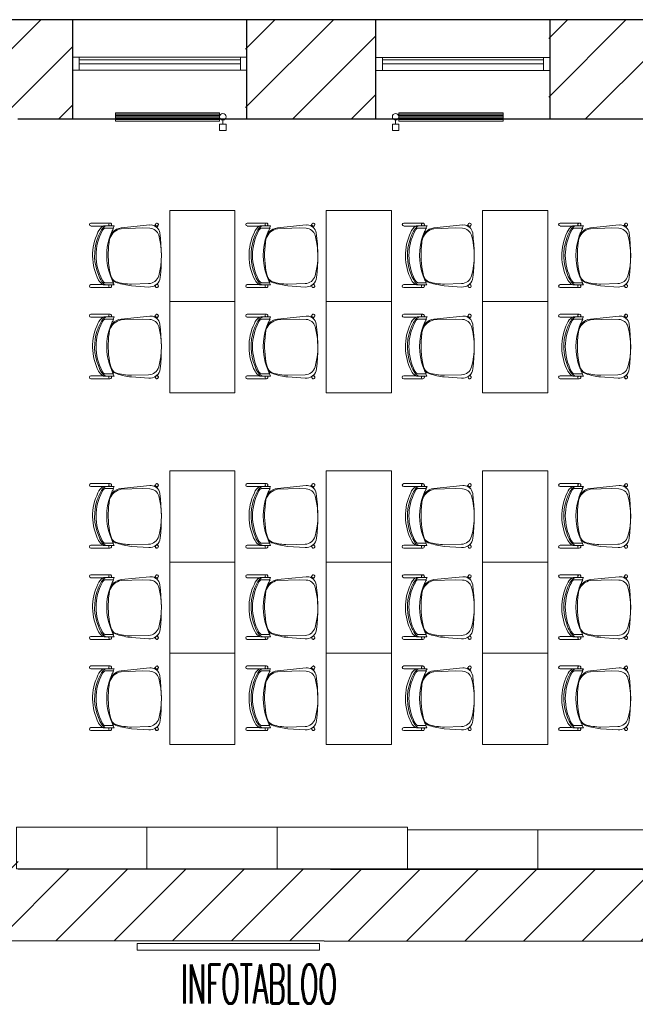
# Model space of a CAD drawing. Header units: millimetres. Extents: x 256092 to 341172, y 103077 to 145077.
# Tile 17 of 139: x 283023 to 287747, y 132937 to 140495. Entities that reach past the tile are written whole.
import ezdxf

# ---------------------------------------------------------------- set-up
doc = ezdxf.new("R2010")
doc.units = ezdxf.units.MM
for name, color, linetype, lineweight in [('2019_TEKST', 250, 'Continuous', 25), ('MÖÖBEL', 30, 'Continuous', 18), ('SEINA VIIRUTUS', 8, 'Continuous', 18), ('UUS AVATÄIDE', 105, 'Continuous', 18)]:
    doc.layers.add(name, color=color, linetype=linetype, lineweight=lineweight)
doc.layers.add('PIPE-H1-COMPONENT-', color=7, linetype='Continuous')
doc.layers.add('SEINAD', color=7, linetype='Continuous')
doc.styles.add('ROMANS', font='romans.shx', dxfattribs={"width": 0.5})
pattern_1 = [(45, (-1047627.23, 105532.54), (-224.5064, 224.5064), [])]

# ---------------------------------------------------------------- blocks, each defined once
blk = doc.blocks.new('Chair-Guest-Leg-9to5_Seating-Mesh_Back-1260 - Armless-716973-1_ k sisustuse plaan')
at = {"layer": 'MÖÖBEL'}
for p, q in [((-276, 336.1), (-276, 174.7)), ((-250.7, 231.1), (-250.7, 336.1)), ((249.4, 336.3), (249.4, 232.9)), ((274.8, 174), (274.8, 336.3)), ((-252.6, 165.8), (-252.6, 221.9)), ((-233.4, 147.6), (-233.4, 216.3)), ((-170.2, 167.1), (-174.1, 169.6)), ((170.7, 167.3), (128.7, 177.1)), ((174.8, 170), (170.7, 167.3)), ((232.6, 216.5), (232.6, 148.3)), ((252.1, 164.7), (252.1, 223.5)), ((-252.6, 165.8), (-252.6, 137.5)), ((-252.6, 137.5), (-233.4, 147.6)), ((-233.4, 147.6), (-233.4, 142.6)), ((-202.9, 157.7), (-195, 152.5)), ((200.6, 156.2), (203.7, 158.2)), ((232.6, 144.1), (232.6, 148.3)), ((232.6, 148.3), (252.1, 138)), ((252.1, 138), (252.1, 164.7)), ((-234.8, 78.1), (-259.3, -166.4)), ((-227.3, 78.5), (-233.7, -105.6)), ((240.8, -155.9), (245, -10.3)), ((269.7, -157.5), (259.3, -9)), ((-233.7, -105.6), (-231.4, -165.4)), ((-253.2, -205.9), (-263.3, -211.9)), ((-239.2, -227.1), (-253.2, -205.9)), ((-250.1, -233.6), (-239.2, -227.1)), ((257.6, -209.4), (242, -229.6)), ((242, -229.6), (248.8, -233.6)), ((262, -211.9), (257.6, -209.4))]:
    blk.add_line(p, q, dxfattribs=at)
at = {"layer": 'MÖÖBEL', "flags": 128}
blk.add_lwpolyline([(274.4, -229.4), (274.5, -228.9), (274.6, -228.4), (274.7, -227.9), (274.7, -227.4), (274.8, -226.9), (274.8, -226.4), (274.8, -225.9), (274.8, -225.4), (274.7, -224.9), (274.6, -224.3), (274.6, -223.8)], dxfattribs=at)
at = {"layer": 'MÖÖBEL'}
for centre, radius, start, end in [((-263.4, 336.1), 12.6, 0, 180), ((262.1, 336.3), 12.7, 0, 180), ((-162.8, 180.8), 101.3, 109.88904, 150.21819), ((-37.5, -42.5), 339.6, 106.94957, 124.17878), ((0.8, -155.6), 447.3, 62.36912, 117.85986), ((0.8, -130.5), 452.3, 62.40069, 115.97654), ((0.3, -121.6), 426.4, 67.63855, 108.71248), ((61.2, -8.5), 299.1, 56.95406, 70.18289), ((165.5, 184.5), 96.8, 29.97078, 62.40069), ((-263.5, 172.4), 12.7, 30.85995, 178.6805), ((-263.5, 172.4), 12.8, 169.80876, 328.68156), ((-190.5, 186.1), 64.5, 125.84495, 164.15505), ((-234.3, 221.9), 18.3, 154, 180), ((-214, 212.4), 19.8, 155.29153, 168.70847), ((-192, 195.5), 47.3, 110.16706, 147.83294), ((-102.2, 55.5), 127.2, 110.60216, 169.58622), ((-80.9, -97.1), 282.4, 109.25908, 115.5895), ((1, -295.5), 496.9, 69.52608, 110.62592), ((-123.1, 66.9), 110.7, 102.82987, 115.19049), ((-47.5, -265.3), 451.4, 97.87913, 102.82987), ((-5.3, -570.3), 759.2, 79.83982, 97.87913), ((302.2, 439.8), 298.4, 244.72326, 250.72571), ((175.5, 178.3), 70.5, 38.50435, 62.36912), ((187.3, 185.3), 67.8, 17.04594, 56.95406), ((226.2, 218.6), 5.69, 16.45607, 38.50435), ((201.4, 211.3), 31.6, 9.48011, 16.45607), ((224.3, 220), 28, 7.29845, 26.70155), ((262.1, 172.5), 12.7, 7.74534, 142.25466), ((262.2, 172.4), 12.7, 217.25678, 7.22901), ((-124.7, 67.1), 110.7, 129.44592, 174.28416), ((1, -295.5), 496.9, 114.22266, 118.14618), ((-112.2, 49.7), 130.9, 116.32783, 128.70132), ((142.8, 50.8), 120.1, 61.24621, 76.64087), ((152.1, 90), 79.9, 25.40776, 76.64087), ((160.3, 91.5), 76.2, 16.95026, 58.02336), ((1, -295.5), 496.9, 62.22269, 65.92289), ((-250, -17.6), 495, 0.85318, 16.66322), ((-467, -99.6), 731.9, 7.1122, 16.95026), ((-181.4, -174.2), 78.2, 174.28416, 208.19781), ((-149, -162.2), 82.5, 182.20388, 254.35124), ((149, -153.3), 91.9, 285.62532, 358.36666), ((179.4, -163.8), 90.5, 325.13157, 4), ((-263.4, -226.3), 12.7, 95.66564, 284.33436), ((-263.4, -226.2), 12.7, 180, 186.02935), ((-262.9, -226.2), 12.7, 90, 270), ((-262.8, -226.2), 12.7, 89.71598, 98.01196), ((-259.8, -211.7), 3.51, 183.96492, 212.03508), ((-262.9, -226.2), 12.7, 269.80229, 90.19771), ((-262.8, -226.2), 12.7, 281.98804, 332.34929), ((-248.9, -230.9), 3, 204.52704, 245.47296), ((-181.4, -174.2), 78.2, 220.4118, 262.77912), ((7, 1313.2), 1577.5, 262.77912, 276.65828), ((1.4, 374.4), 639.9, 254.35124, 285.62532), ((179.4, -163.8), 90.5, 276.65828, 317.55756), ((261.5, -226.2), 12.7, 89.80229, 270.19771), ((247.5, -230.9), 3, 294.52704, 335.47296), ((261.5, -226.2), 12.7, 207.65071, 258.01196), ((262, -226.3), 12.7, 255.66564, 84.33436), ((258.4, -211.7), 3.51, 327.96492, 356.3217), ((261.5, -226.2), 12.7, 81.98804, 90.28402), ((261.5, -226.2), 12.7, 270, 90), ((262.1, -226.2), 12.7, 330, 84.63883)]:
    blk.add_arc(centre, radius, start, end, dxfattribs=at)
for centre, major_axis, start_param, end_param in [((-256.7, -222.8), (-6.6, 10.9), 5.680208, 6.301319), ((-256.7, -222.8), (-6.6, 10.9), 3.159727, 3.807606), ((255.4, -222.8), (6.6, 10.9), 2.475579, 3.123459), ((255.4, -222.8), (6.6, 10.9), 6.265051, 6.886162)]:
    blk.add_ellipse(centre, major_axis=major_axis, ratio=0.063399, start_param=start_param, end_param=end_param, dxfattribs=at)
blk = doc.blocks.new('*U148')
at = {"layer": 'PIPE-H1-COMPONENT-', "color": 1, "linetype": 'Continuous', "lineweight": 9}
for p, q in [((1718571, -1392.9, 650), (1719371, -1392.9, 650)), ((1718571, -1455.9, 650), (1718571, -1392.9, 650)), ((1718571, -1403.4, 650), (1719371, -1403.4, 650)), ((1718571, -1413.9, 650), (1719371, -1413.9, 650)), ((1718571, -1424.4, 650), (1719371, -1424.4, 650)), ((1718571, -1434.9, 650), (1719371, -1434.9, 650)), ((1719371, -1392.9, 650), (1719371, -1455.9, 650)), ((1718571, -1445.4, 650), (1719371, -1445.4, 650)), ((1719371, -1455.9, 650), (1718571, -1455.9, 650)), ((1719371, -1479.4, 617.5), (1719371, -1529.4, 617.5)), ((1719396, -1449.4, 617.5), (1719396, -1479.4, 617.5)), ((1719421, -1479.4, 617.5), (1719421, -1529.4, 617.5))]:
    blk.add_line(p, q, dxfattribs=at)
at = {"layer": 'PIPE-H1-COMPONENT-', "color": 7, "linetype": 'Continuous', "lineweight": 9}
blk.add_circle((1719396, -1424.4, 617.5), 25, dxfattribs=at)
at = {"layer": 'PIPE-H1-COMPONENT-', "color": 1, "linetype": 'Continuous', "lineweight": 9, "extrusion": (0, -1, 0)}
for centre in [(1719396, -1479.4, 617.5), (1719396, -1529.4, 617.5)]:
    blk.add_ellipse(centre, major_axis=(25, 0), ratio=1, start_param=0, end_param=3.141593, dxfattribs=at)
blk = doc.blocks.new('*U149')
at = {"layer": 'PIPE-H1-COMPONENT-', "color": 1, "linetype": 'Continuous', "lineweight": 9}
for p, q in [((1720746.2, -1392.9, 650), (1721546.2, -1392.9, 650)), ((1720746.2, -1455.9, 650), (1720746.2, -1392.9, 650)), ((1720746.2, -1403.4, 650), (1721546.2, -1403.4, 650)), ((1720746.2, -1413.9, 650), (1721546.2, -1413.9, 650)), ((1720746.2, -1424.4, 650), (1721546.2, -1424.4, 650)), ((1720746.2, -1434.9, 650), (1721546.2, -1434.9, 650)), ((1721546.2, -1392.9, 650), (1721546.2, -1455.9, 650)), ((1720696.2, -1479.4, 617.5), (1720696.2, -1529.4, 617.5)), ((1720721.2, -1449.4, 617.5), (1720721.2, -1479.4, 617.5)), ((1720746.2, -1445.4, 650), (1721546.2, -1445.4, 650)), ((1721546.2, -1455.9, 650), (1720746.2, -1455.9, 650)), ((1720746.2, -1479.4, 617.5), (1720746.2, -1529.4, 617.5))]:
    blk.add_line(p, q, dxfattribs=at)
at = {"layer": 'PIPE-H1-COMPONENT-', "color": 7, "linetype": 'Continuous', "lineweight": 9}
blk.add_circle((1720721.2, -1424.4, 617.5), 25, dxfattribs=at)
at = {"layer": 'PIPE-H1-COMPONENT-', "color": 1, "linetype": 'Continuous', "lineweight": 9, "extrusion": (0, -1, 0)}
for centre in [(1720721.2, -1479.4, 617.5), (1720721.2, -1529.4, 617.5)]:
    blk.add_ellipse(centre, major_axis=(25, 0), ratio=1, start_param=0, end_param=3.141593, dxfattribs=at)

msp = doc.modelspace()

# ---------------------------------------------------------------- hatches: boundary and pattern name
at = {"layer": 'SEINA VIIRUTUS'}
h = msp.add_hatch(dxfattribs=at)
h.set_pattern_fill('ANSI31', color=256, scale=100)
h.set_pattern_definition(pattern_1)
h.paths.add_polyline_path([(282846, 139717.3), (283008.3, 139732.3), (283430.6, 139732.2), (283430.7, 140494.1), (282464.3, 140494.2), (282464.2, 139717.4)])
h.paths.add_polyline_path([(282496.5, 133977.8), (282495.5, 133427.7), (287866.8, 133422.4), (287867.9, 133972.5), (287854.6, 133972.5), (287854.2, 133973), (283011.6, 133977.8), (283012, 134378.8), (282849.8, 134378.4), (282849.8, 134139.8), (282849.9, 133977.5)])
h = msp.add_hatch(dxfattribs=at)
h.set_pattern_fill('ANSI31', color=256, scale=100)
h.set_pattern_definition(pattern_1)
h.paths.add_polyline_path([(284757.2, 140493.9), (284757.1, 139732.1), (285756.2, 139731.9), (285756.3, 140493.8)], flags=17)
h = msp.add_hatch(dxfattribs=at)
h.set_pattern_fill('ANSI31', color=256, scale=100)
h.set_pattern_definition(pattern_1)
h.paths.add_polyline_path([(287082.8, 139731.8), (288019, 139731.6), (288019.1, 140493.5), (287082.9, 140493.6)], flags=17)

# ---------------------------------------------------------------- linework, layer by layer
at = {"layer": 'MÖÖBEL'}
for points in [[(284175, 139031.7), (284175, 138331.7), (284675, 138331.7), (284675, 139031.7)], [(285375, 139031.7), (285375, 138331.7), (285875, 138331.7), (285875, 139031.7)], [(286575, 139031.7), (286575, 138331.7), (287075, 138331.7), (287075, 139031.7)], [(284175, 138331.7), (284175, 137631.7), (284675, 137631.7), (284675, 138331.7)], [(285375, 138331.7), (285375, 137631.7), (285875, 137631.7), (285875, 138331.7)], [(286575, 138331.7), (286575, 137631.7), (287075, 137631.7), (287075, 138331.7)], [(284175, 137031.7), (284175, 136331.7), (284675, 136331.7), (284675, 137031.7)], [(285375, 137031.7), (285375, 136331.7), (285875, 136331.7), (285875, 137031.7)], [(286575, 137031.7), (286575, 136331.7), (287075, 136331.7), (287075, 137031.7)], [(284175, 136331.7), (284175, 135631.7), (284675, 135631.7), (284675, 136331.7)], [(285375, 136331.7), (285375, 135631.7), (285875, 135631.7), (285875, 136331.7)], [(286575, 136331.7), (286575, 135631.7), (287075, 135631.7), (287075, 136331.7)], [(284175, 135631.7), (284175, 134931.7), (284675, 134931.7), (284675, 135631.7)], [(285375, 135631.7), (285375, 134931.7), (285875, 134931.7), (285875, 135631.7)], [(286575, 135631.7), (286575, 134931.7), (287075, 134931.7), (287075, 135631.7)], [(283999.6, 133977.3), (283999.6, 134297.3), (282999.6, 134297.3), (282999.6, 133977.3)], [(284999.6, 133977.3), (284999.6, 134297.3), (283999.6, 134297.3), (283999.6, 133977.3)], [(285999.6, 133977.3), (285999.6, 134297.3), (284999.6, 134297.3), (284999.6, 133977.3)], [(285999.6, 133977.3), (286999.6, 133977.3), (286999.6, 134277.3), (285999.6, 134277.3)], [(286999.6, 133977.3), (287999.6, 133977.3), (287999.6, 134277.3), (286999.6, 134277.3)], [(283924.3, 133353.1), (285324.3, 133353.1), (285324.3, 133403.1), (283924.3, 133403.1)]]:
    msp.add_lwpolyline(points, close=True, dxfattribs=at)
at = {"layer": 'SEINAD'}
for p, q in [((296690.6, 140492.4), (275800.5, 140495.1)), ((283430.6, 139732.2), (283430.7, 140494.1)), ((284767.1, 139732.1), (284767.2, 140493.9)), ((285756.2, 139731.9), (285756.3, 140493.8)), ((287092.8, 139731.8), (287092.9, 140493.6)), ((289776, 139731.4), (283008.3, 139732.3)), ((283011.6, 133977.8), (287804.2, 133973)), ((282495.5, 133427.7), (287866.8, 133422.3))]:
    msp.add_line(p, q, dxfattribs=at)
at = {"layer": 'UUS AVATÄIDE'}
for p, q in [((283430.6, 140206.4), (284717.2, 140206.4)), ((284717.2, 140106.4), (284717.2, 140206.4)), ((284717.2, 140206.4), (284767.2, 140206.4)), ((284767.2, 140206.4), (284717.2, 140206.4)), ((285756.3, 140206.1), (287042.9, 140206.1)), ((287042.9, 140106.1), (287042.9, 140206.1)), ((287042.9, 140206.1), (287092.9, 140206.1)), ((287092.9, 140206.1), (287042.9, 140206.1)), ((283430.6, 140156.4, 0), (283430.6, 140186.4, 0)), ((283480.6, 140186.4, 0), (284717.2, 140186.4)), ((283480.6, 140156.4, 0), (283480.6, 140186.4, 0)), ((284717.2, 140156.4), (283480.6, 140156.4, 0)), ((284717.2, 140186.4), (284717.2, 140156.4)), ((285756.3, 140156.1, 0), (285756.3, 140186.1, 0)), ((285806.3, 140186.1, 0), (287042.9, 140186.1)), ((285806.3, 140156.1, 0), (285806.3, 140186.1, 0)), ((287042.9, 140156.1), (285806.3, 140156.1, 0)), ((287042.9, 140186.1), (287042.9, 140156.1)), ((283430.6, 140106.4, 0), (284767.2, 140106.4, 0)), ((284767.2, 140106.4, 0), (284717.2, 140106.4, 0)), ((285756.3, 140106.1, 0), (287092.9, 140106.1, 0)), ((287092.9, 140106.1, 0), (287042.9, 140106.1, 0))]:
    msp.add_line(p, q, dxfattribs=at)
at = {"layer": 'UUS AVATÄIDE', "extrusion": (0, 0, -1)}
for p, q in [((283430.6, 140106.4, 0), (283430.6, 140206.4, 0)), ((283430.6, 140206.4, 0), (283480.6, 140206.4, 0)), ((283430.6, 140206.4, 0), (283430.6, 140106.4, 0)), ((283480.6, 140206.4, 0), (283480.6, 140106.4, 0)), ((284717.2, 140106.4, 0), (284717.2, 140206.4, 0)), ((284767.2, 140206.4), (284767.2, 140106.4)), ((285756.3, 140106.1, 0), (285756.3, 140206.1, 0)), ((285756.3, 140206.1, 0), (285806.3, 140206.1, 0)), ((285756.3, 140206.1, 0), (285756.3, 140106.1, 0)), ((285806.3, 140206.1, 0), (285806.3, 140106.1, 0)), ((287042.9, 140106.1, 0), (287042.9, 140206.1, 0)), ((287092.9, 140206.1), (287092.9, 140106.1)), ((283480.6, 140106.4, 0), (283430.6, 140106.4, 0)), ((285806.3, 140106.1, 0), (285756.3, 140106.1, 0))]:
    msp.add_line(p, q, dxfattribs=at)

# ---------------------------------------------------------------- block references
at = {"layer": 'MÖÖBEL', "xscale": -0.9, "yscale": 0.9, "zscale": 0.9, "rotation": 90}
for p in [(283872.4, 138685.8), (285072.4, 138685.8), (286272.4, 138685.8), (287472.4, 138685.8), (283872.4, 137985.8), (285072.4, 137985.8), (286272.4, 137985.8), (287472.4, 137985.8), (283872.4, 136685.8), (285072.4, 136685.8), (286272.4, 136685.8), (287472.4, 136685.8), (283872.4, 135985.8), (285072.4, 135985.8), (286272.4, 135985.8), (287472.4, 135985.8), (283872.4, 135285.8), (285072.4, 135285.8), (286272.4, 135285.8), (287472.4, 135285.8)]:
    msp.add_blockref('Chair-Guest-Leg-9to5_Seating-Mesh_Back-1260 - Armless-716973-1_ k sisustuse plaan', p, dxfattribs=at)
at = {"layer": 'PIPE-H1-COMPONENT-'}
for name in ['*U148', '*U149']:
    msp.add_blockref(name, (-1434813.6, 141173.3, -650), dxfattribs=at)

# ---------------------------------------------------------------- texts
at = {"layer": '2019_TEKST', "ltscale": 30, "insert": (284261.3, 133242.6), "char_height": 300, "attachment_point": 1, "style": 'ROMANS'}
msp.add_mtext_dynamic_manual_height_columns('INFOTABLOO', width=5222.586, gutter_width=12.5, heights=[0], dxfattribs=at)

doc.saveas('drawing.dxf')
